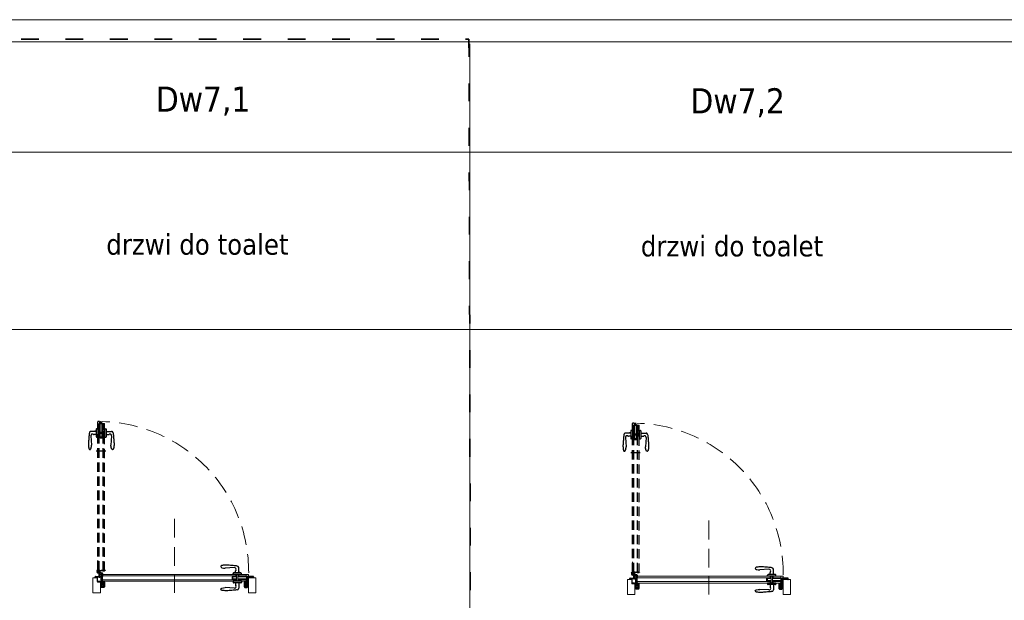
# Model space of a CAD drawing. Header units: millimetres. Extents: x 23192 to 149900, y -396339 to -79279.
# Tile 80 of 136: x 73725 to 74390, y -210551 to -210159. Entities that reach past the tile are written whole.
import ezdxf

# ---------------------------------------------------------------- set-up
doc = ezdxf.new("R2010")
doc.units = ezdxf.units.MM
for name, pattern in [('ACAD_ISO03W100', [30, 12, -18]), ('CENTER', [0.6, 0.375, -0.075, 0.075, -0.075]), ('DASHED', [19.05, 12.7, -6.35]), ('HIDDENX2', [19.05, 12.7, -6.35])]:
    doc.linetypes.add(name, pattern=pattern)
doc.layers.get('0').update_dxf_attribs({"lineweight": 0})
for name, color, linetype, lineweight in [('! Ślusarka opisy', 2, 'Continuous', 15), ('0_LEGENDA', 7, 'Continuous', 13), ('Drzwi - hatch', 8, 'Continuous', 5), ('Drzwi KRAWĘDZIE', 7, 'Continuous', 20)]:
    doc.layers.add(name, color=color, linetype=linetype, lineweight=lineweight)
for name, color, linetype in [('!! ASSA ABLOY', 2, 'Continuous'), ('A_drzwi', 3, 'Continuous'), ('Drzwi - klamki', 150, 'Continuous'), ('Drzwi PRZER-DUŻA', 240, 'DASHED'), ('GRUBA', 4, 'Continuous'), ('GRUBA-2', 210, 'Continuous'), ('zawias', 7, 'Continuous')]:
    doc.layers.add(name, color=color, linetype=linetype)
doc.styles.add('ARIAL', font='tahoma.ttf')

# ---------------------------------------------------------------- blocks, each defined once
blk = doc.blocks.new('Dw18')
at = {"layer": 'Drzwi - hatch'}
h = blk.add_hatch(dxfattribs=at)
h.set_pattern_fill('AR-CONC', color=256, scale=0.003, angle=180)
h.set_pattern_definition([(230, (12478.00603, 7127.26127), (-0.546554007, 0.047817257), [0.05715, -0.62865]), (175, (12478.00603, 7127.26127), (0.10573026, -0.57317054), [0.04572, -0.50292175]), (280.451445, (12477.9605, 7127.26525), (-0.44082374, -0.525353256), [0.04857003, -0.53427073]), (226.1842, (12478.006, 7127.1089), (-0.81323712, 0.12612698), [0.085725, -0.942975]), (276.635558, (12477.9383, 7127.1194), (-0.7122124, -0.74227837), [0.07285507, -0.80140682]), (171.18415, (12478.006, 7127.1089), (-0.7122124, -0.74227837), [0.0685799, -0.7543792]), (201, (12477.92983, 7127.14697), (-0.454843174, 0.306795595), [0.05715, -0.62865]), (146, (12477.92983, 7127.14697), (-0.185406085, -0.5525639), [0.04572, -0.50292]), (251.451445, (12477.89193, 7127.17254), (-0.64024926, -0.24576831), [0.04857003, -0.53426981]), (217.5, (12478.00603, 7127.26127), (-0.00926581, -0.253665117), [0, -0.496824, 0, -0.51054, 0, -0.504825]), (187.5, (12478.00603, 7127.26127), (-0.200458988, -0.300541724), [0, -0.291084, 0, -0.485394, 0, -0.192405]), (147.5, (12478.17596, 7127.26127), (-0.406771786, 0.017186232), [0, -0.1905, 0, -0.59436, 0, -0.78867]), (137.5, (12478.25216, 7127.26127), (-0.444387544, -0.076279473), [0, -0.24765, 0, -0.394716, 0, -0.56007])])
h.paths.add_polyline_path([(11935.4, 3708.39), (11935.9, 3708.39), (11935.9, 3708.95), (11936.08, 3708.95), (11936.08, 3708.39, 0.414214), (11936.24, 3708.23), (11937.81, 3708.23, 0.414214), (11937.97, 3708.39), (11937.97, 3711.58, 1), (11937.78, 3711.58), (11937.78, 3710.91, -0.414214), (11937.44, 3710.57), (11936.26, 3710.57, -0.414214), (11935.92, 3710.91), (11935.92, 3711.77), (11935.12, 3711.77), (11935.12, 3711.97), (11933.52, 3711.97), (11933.52, 3715.27), (11932.24, 3715.27, 0.414214), (11932.08, 3715.11), (11932.08, 3714.55), (11933.4, 3714.55), (11933.4, 3711.55), (11935.4, 3711.55)])
h = blk.add_hatch(dxfattribs=at)
h.set_pattern_fill('AR-CONC', color=256, scale=0.003, angle=180)
h.set_pattern_definition([(230, (12264.63307, 7185.49248), (-0.546554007, 0.047817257), [0.05715, -0.62865]), (175, (12264.63307, 7185.4925), (0.10573026, -0.57317054), [0.04572, -0.50292175]), (280.451445, (12264.5875, 7185.49646), (-0.44082374, -0.525353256), [0.04857003, -0.53427073]), (226.1842, (12264.6331, 7185.3401), (-0.81323712, 0.12612698), [0.085725, -0.942975]), (276.635558, (12264.5653, 7185.3506), (-0.7122124, -0.74227837), [0.07285507, -0.80140682]), (171.18415, (12264.6331, 7185.3401), (-0.7122124, -0.74227837), [0.0685799, -0.7543792]), (201, (12264.55687, 7185.37818), (-0.454843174, 0.306795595), [0.05715, -0.62865]), (146, (12264.55687, 7185.3782), (-0.185406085, -0.5525639), [0.04572, -0.50292]), (251.451445, (12264.51897, 7185.40374), (-0.64024926, -0.24576831), [0.04857003, -0.53426981]), (217.5, (12264.63307, 7185.49248), (-0.00926581, -0.253665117), [0, -0.496824, 0, -0.51054, 0, -0.504825]), (187.5, (12264.63307, 7185.49248), (-0.200458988, -0.300541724), [0, -0.291084, 0, -0.485394, 0, -0.192405]), (147.5, (12264.803, 7185.49248), (-0.406771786, 0.017186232), [0, -0.1905, 0, -0.59436, 0, -0.78867]), (137.5, (12264.8792, 7185.49248), (-0.444387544, -0.076279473), [0, -0.24765, 0, -0.394716, 0, -0.56007])])
h.paths.add_polyline_path([(12032.83, 3708.39, 0.414214), (12032.99, 3708.23), (12034.56, 3708.23, 0.414214), (12034.72, 3708.39), (12034.72, 3708.95), (12034.9, 3708.95), (12034.9, 3708.39), (12035.4, 3708.39), (12035.4, 3714.55), (12035.4, 3715.27), (12035.04, 3715.27, 0.414214), (12034.88, 3715.11), (12034.88, 3710.91, -0.414214), (12034.54, 3710.57), (12033.36, 3710.57, -0.414214), (12033.02, 3710.91), (12033.02, 3711.58, 1), (12032.83, 3711.58)])
h.paths.add_polyline_path([(12035.4, 3714.55), (12038.72, 3714.55), (12038.72, 3715.11, 0.414214), (12038.56, 3715.27), (12036.1, 3715.27), (12035.4, 3715.27)])
at = {"layer": '! Ślusarka opisy', "linetype": 'HIDDENX2'}
blk.add_lwpolyline([(11985.4, 3754.35), (11985.4, 3704.35)], dxfattribs=at)
at = {"layer": '! Ślusarka opisy', "color": 8, "linetype": 'HIDDENX2'}
blk.add_arc((11934.05, 3718.56), 101.49, 359.56755, 88.55343, dxfattribs=at)
at = {"linetype": 'CENTER', "ltscale": 0.5}
blk.add_line((11939.03, 3719.4), (11932.67, 3719.4), dxfattribs=at)
at = {"linetype": 'CENTER', "ltscale": 0.2}
for p, q in [((11935.25, 3718.56), (11932.85, 3718.56)), ((11934.05, 3717.36), (11934.05, 3719.76))]:
    blk.add_line(p, q, dxfattribs=at)
for p, q in [((11934.03, 3718.59), (11933.8, 3718.59)), ((11933.8, 3718.59), (11933.8, 3718.54)), ((11933.8, 3718.54), (11934.03, 3718.54)), ((11934.08, 3718.84), (11934.03, 3718.84)), ((11934.03, 3718.84), (11934.03, 3718.59)), ((11934.03, 3718.54), (11934.03, 3718.31)), ((11934.03, 3718.31), (11934.08, 3718.31)), ((11934.08, 3718.59), (11934.08, 3718.84)), ((11934.33, 3718.59), (11934.08, 3718.59)), ((11934.08, 3718.31), (11934.08, 3718.54)), ((11934.08, 3718.54), (11934.33, 3718.54)), ((11934.33, 3718.54), (11934.33, 3718.59))]:
    blk.add_line(p, q)
at = {"ltscale": 0.2}
for p, q in [((11934.05, 3717.91), (11936.4, 3717.91)), ((11936.4, 3717.56), (11934.05, 3717.56)), ((11934.81, 3717.91), (11934.55, 3718.14)), ((11934.7, 3714.66), (11934.7, 3717.56)), ((11935.05, 3717.36), (11934.7, 3717.36)), ((11935.05, 3718.56), (11935.05, 3717.91)), ((11935.05, 3717.56), (11935.05, 3714.66)), ((11935.3, 3718.66), (11935.3, 3717.91)), ((11936.5, 3715.46), (11936.5, 3717.46)), ((11936.85, 3717.46), (11936.85, 3715.46)), ((11935.05, 3714.66), (11934.7, 3714.66)), ((11936.85, 3715.46), (11936.5, 3715.46))]:
    blk.add_line(p, q, dxfattribs=at)
blk.add_circle((11934.05, 3718.56), 0.65, dxfattribs=at)
for centre, radius, start, end in [((11934.05, 3718.56), 1, 319.4584, 270), ((11936.4, 3717.46), 0.45, 0, 90), ((11936.4, 3717.46), 0.1, 0, 90)]:
    blk.add_arc(centre, radius, start, end, dxfattribs=at)
at = {"layer": 'A_drzwi', "linetype": 'ByBlock'}
blk.add_arc((11931.93, 3705.44), 95.53, 89.4002, 89.40516, dxfattribs=at)
at = {"layer": 'Drzwi - klamki', "ltscale": 0.2}
for p, q in [((12025.9, 3721.41), (12019.65, 3721.01)), ((12025, 3716.75), (12025, 3717.51)), ((12030.6, 3716.75), (12025, 3716.75)), ((12030.6, 3716.75), (12025, 3716.75)), ((12030.3, 3717.81), (12025.3, 3717.81)), ((12026.75, 3717.81), (12026.75, 3719.3)), ((12028.85, 3717.81), (12028.85, 3721.41)), ((12029.05, 3718.81), (12028.85, 3718.81)), ((12029.05, 3718.31), (12028.85, 3718.31)), ((12029.05, 3718.31), (12029.05, 3718.81)), ((12030.6, 3716.75), (12030.6, 3717.51)), ((12030.6, 3712.15), (12025, 3712.15)), ((12025, 3712.15), (12025, 3711.39)), ((12030.3, 3711.09), (12025.3, 3711.09)), ((12026.75, 3711.09), (12026.75, 3709.61)), ((12028.85, 3711.09), (12028.85, 3707.49)), ((12030.6, 3712.15), (12030.6, 3711.39)), ((12025.9, 3707.5), (12019.65, 3707.89))]:
    blk.add_line(p, q, dxfattribs=at)
at = {"layer": 'Drzwi - klamki'}
for p, q in [((11936.1, 3713.25), (11936.3, 3713.25)), ((11936.1, 3712.25), (11936.1, 3713.25)), ((11936.1, 3713.25), (11936.3, 3713.05)), ((11936.2, 3713.25), (11936.1, 3713.16)), ((11936.3, 3713.25), (11936.1, 3713.06)), ((11936.1, 3713.16), (11936.3, 3712.96)), ((11936.3, 3713.16), (11936.1, 3712.96)), ((11936.1, 3713.06), (11936.3, 3712.86)), ((11936.3, 3713.06), (11936.1, 3712.86)), ((11936.1, 3712.96), (11936.3, 3712.76)), ((11936.3, 3712.96), (11936.1, 3712.76)), ((11936.1, 3712.86), (11936.3, 3712.66)), ((11936.3, 3712.86), (11936.1, 3712.66)), ((11936.1, 3712.76), (11936.3, 3712.56)), ((11936.3, 3712.76), (11936.1, 3712.56)), ((11936.1, 3712.66), (11936.3, 3712.46)), ((11936.3, 3712.66), (11936.1, 3712.46)), ((11936.3, 3712.57), (11936.1, 3712.37)), ((11936.1, 3712.56), (11936.3, 3712.36)), ((11936.3, 3712.47), (11936.1, 3712.27)), ((11936.1, 3712.46), (11936.3, 3712.26)), ((11936.1, 3712.37), (11936.21, 3712.25)), ((11936.1, 3712.27), (11936.12, 3712.25)), ((11936.3, 3712.25), (11936.1, 3712.25)), ((11936.3, 3711.35), (11936.12, 3711.54)), ((11936.3, 3711.05), (11936.12, 3711.24)), ((11936.29, 3710.77), (11936.12, 3710.94)), ((11936.3, 3712.37), (11936.19, 3712.25)), ((11936.3, 3711.5), (11936.19, 3711.61)), ((11936.3, 3711.2), (11936.19, 3711.31)), ((11936.3, 3710.9), (11936.19, 3711.01)), ((11936.2, 3713.25), (11936.3, 3713.15)), ((11936.3, 3712.27), (11936.29, 3712.25)), ((11936.3, 3713.25), (11936.3, 3712.25)), ((11936.3, 3713.25), (11936.3, 3713.25)), ((11936.3, 3711.5), (11936.32, 3711.55)), ((11936.3, 3711.35), (11936.3, 3711.2)), ((11936.3, 3711.05), (11936.3, 3710.9)), ((11936.32, 3711.55), (11936.73, 3711.55)), ((11936.32, 3710.75), (11937.45, 3710.75)), ((11936.4, 3711.45), (11936.4, 3711.25)), ((11936.4, 3711.45), (11936.73, 3711.45)), ((11936.4, 3711.25), (11936.87, 3711.14)), ((11936.4, 3711.15), (11936.89, 3711.03)), ((11936.4, 3711.15), (11936.4, 3710.85)), ((11936.4, 3710.85), (11937.35, 3710.85)), ((11936.78, 3711.61), (11936.74, 3711.99)), ((11937.17, 3712.1), (11936.84, 3712.1)), ((11936.88, 3711.62), (11936.85, 3711.96)), ((11936.87, 3711.14), (11937.37, 3711.5)), ((11937.15, 3712), (11936.89, 3712)), ((11936.89, 3711.03), (11937.35, 3711.36)), ((11937.35, 3711.36), (11937.35, 3710.85)), ((11937.45, 3711.35), (11937.45, 3711.22)), ((11937.45, 3711.22), (11937.52, 3711.28)), ((11937.45, 3711.07), (11937.59, 3711.21)), ((11937.45, 3711.07), (11937.45, 3710.9)), ((11937.45, 3710.9), (11937.52, 3710.96)), ((11937.45, 3710.75), (11937.59, 3710.89)), ((11937.53, 3711.4), (11937.6, 3711.36)), ((11937.6, 3711.55), (11937.62, 3711.7)), ((12033.2, 3711.55), (12033.19, 3711.7)), ((12033.28, 3711.4), (12033.2, 3711.36)), ((12033.35, 3711.07), (12033.22, 3711.21)), ((12033.35, 3710.75), (12033.22, 3710.89)), ((12033.35, 3711.22), (12033.29, 3711.28)), ((12033.35, 3710.9), (12033.29, 3710.96)), ((12033.35, 3711.35), (12033.35, 3711.22)), ((12033.35, 3711.07), (12033.35, 3710.9)), ((12034.48, 3710.75), (12033.35, 3710.75)), ((12033.94, 3711.14), (12033.43, 3711.5)), ((12033.92, 3711.03), (12033.45, 3711.36)), ((12033.45, 3711.36), (12033.45, 3710.85)), ((12034.4, 3710.85), (12033.45, 3710.85)), ((12033.64, 3712.1), (12033.96, 3712.1)), ((12033.66, 3712), (12033.92, 3712)), ((12034.4, 3711.15), (12033.92, 3711.03)), ((12033.93, 3711.62), (12033.96, 3711.96)), ((12034.4, 3711.25), (12033.94, 3711.14)), ((12034.03, 3711.61), (12034.06, 3711.99)), ((12034.48, 3711.55), (12034.08, 3711.55)), ((12034.4, 3711.45), (12034.08, 3711.45)), ((12034.4, 3711.45), (12034.4, 3711.25)), ((12034.4, 3711.15), (12034.4, 3710.85)), ((12034.5, 3711.5), (12034.48, 3711.55)), ((12034.7, 3713.25), (12034.5, 3713.25)), ((12034.5, 3713.25), (12034.5, 3712.25)), ((12034.7, 3713.25), (12034.5, 3713.05)), ((12034.61, 3713.25), (12034.5, 3713.15)), ((12034.51, 3713.25), (12034.5, 3713.25)), ((12034.7, 3713.16), (12034.5, 3712.96)), ((12034.5, 3713.16), (12034.7, 3712.96)), ((12034.7, 3713.06), (12034.5, 3712.86)), ((12034.5, 3713.06), (12034.7, 3712.86)), ((12034.7, 3712.96), (12034.5, 3712.76)), ((12034.5, 3712.96), (12034.7, 3712.76)), ((12034.7, 3712.86), (12034.5, 3712.66)), ((12034.5, 3712.86), (12034.7, 3712.66)), ((12034.7, 3712.76), (12034.5, 3712.56)), ((12034.5, 3712.76), (12034.7, 3712.56)), ((12034.7, 3712.66), (12034.5, 3712.46)), ((12034.5, 3712.66), (12034.7, 3712.46)), ((12034.5, 3712.57), (12034.7, 3712.37)), ((12034.7, 3712.56), (12034.5, 3712.36)), ((12034.5, 3712.47), (12034.7, 3712.27)), ((12034.7, 3712.46), (12034.5, 3712.26)), ((12034.5, 3712.37), (12034.62, 3712.25)), ((12034.5, 3712.27), (12034.52, 3712.25)), ((12034.5, 3712.25), (12034.7, 3712.25)), ((12034.5, 3711.5), (12034.62, 3711.61)), ((12034.5, 3711.35), (12034.69, 3711.54)), ((12034.5, 3711.35), (12034.5, 3711.2)), ((12034.5, 3711.2), (12034.62, 3711.31)), ((12034.5, 3711.05), (12034.69, 3711.24)), ((12034.5, 3711.05), (12034.5, 3710.9)), ((12034.5, 3710.9), (12034.62, 3711.01)), ((12034.51, 3713.25), (12034.7, 3713.06)), ((12034.52, 3710.77), (12034.69, 3710.94)), ((12034.7, 3712.37), (12034.59, 3712.25)), ((12034.61, 3713.25), (12034.7, 3713.16)), ((12034.7, 3712.27), (12034.69, 3712.25)), ((12034.7, 3712.25), (12034.7, 3713.25))]:
    blk.add_line(p, q, dxfattribs=at)
at = {"layer": 'Drzwi - klamki', "ltscale": 0.2}
for centre, radius, start, end in [((12017.39, 3722.06), 0.74, 108.92464, 180), ((12027.8, 3721.41), 1.05, 0, 90), ((12025.3, 3717.51), 0.3, 90, 180), ((12026, 3720.36), 1.05, 328.61185, 95.46502), ((12027.75, 3719.3), 1, 148.61185, 180), ((12030.3, 3717.51), 0.3, 0, 90), ((12025.3, 3711.39), 0.3, 180, 270), ((12026, 3708.54), 1.05, 264.53498, 31.38815), ((12027.75, 3709.61), 1, 180, 211.38815), ((12030.3, 3711.39), 0.3, 270, 0), ((12017.39, 3706.84), 0.74, 180, 251.07536), ((12027.8, 3707.49), 1.05, 270, 0)]:
    blk.add_arc(centre, radius, start, end, dxfattribs=at)
at = {"layer": 'Drzwi - klamki'}
for centre, radius, start, end in [((11936.15, 3711.58), 0.05, 45, 180), ((11936.15, 3711.58), 0.05, 180, 225), ((11936.15, 3711.28), 0.05, 45, 180), ((11936.15, 3711.28), 0.05, 180, 225), ((11936.15, 3710.98), 0.05, 45, 180), ((11936.15, 3710.98), 0.05, 180, 225), ((11936.32, 3710.8), 0.05, 225, 270), ((11936.73, 3711.6), 0.15, 270, 5.56341), ((11936.73, 3711.6), 0.05, 270, 5.56341), ((11936.84, 3712), 0.1, 90, 179.58751), ((11936.89, 3712), 0.15, 179.58751, 185.56341), ((11936.89, 3711.96), 0.04, 90, 185.56341), ((11937.15, 3711.9), 0.1, 69.87884, 90), ((11937.17, 3712), 0.1, 71.01553, 90), ((11936.87, 3711.14), 0.919, 57.55941, 69.87884), ((11936.87, 3711.14), 1.02, 49.45857, 71.01553), ((11937.23, 3711.7), 0.25, 305.62394, 57.55941), ((11937.5, 3711.35), 0.05, 63.42534, 180), ((11937.55, 3711.24), 0.05, 0, 135), ((11937.55, 3710.93), 0.05, 0, 135), ((11937.37, 3711.72), 0.25, 354.4299, 49.45857), ((11937.55, 3711.24), 0.05, 315, 0), ((11937.55, 3710.93), 0.05, 315, 0), ((12033.44, 3711.72), 0.25, 130.54143, 185.5701), ((12033.25, 3711.24), 0.05, 45, 180), ((12033.25, 3711.24), 0.05, 180, 225), ((12033.25, 3710.93), 0.05, 45, 180), ((12033.25, 3710.93), 0.05, 180, 225), ((12033.94, 3711.14), 1.02, 108.98447, 130.54143), ((12033.3, 3711.35), 0.05, 0, 116.57466), ((12033.58, 3711.7), 0.25, 122.44059, 234.37606), ((12033.94, 3711.14), 0.919, 110.12116, 122.44059), ((12033.64, 3712), 0.1, 90, 108.98447), ((12033.66, 3711.9), 0.1, 90, 110.12116), ((12033.92, 3711.96), 0.04, 354.43659, 90), ((12034.08, 3711.6), 0.15, 174.43659, 270), ((12033.96, 3712), 0.1, 0.41249, 90), ((12034.08, 3711.6), 0.05, 174.43659, 270), ((12033.91, 3712), 0.15, 354.43659, 0.41249), ((12034.48, 3710.8), 0.05, 270, 315), ((12034.65, 3711.58), 0.05, 0, 135), ((12034.65, 3711.28), 0.05, 0, 135), ((12034.65, 3710.98), 0.05, 0, 135), ((12034.65, 3711.58), 0.05, 315, 0), ((12034.65, 3711.28), 0.05, 315, 0), ((12034.65, 3710.98), 0.05, 315, 0)]:
    blk.add_arc(centre, radius, start, end, dxfattribs=at)
at = {"layer": 'Drzwi - klamki', "ltscale": 0.2}
blk.add_ellipse((12019.65, 3722.06), major_axis=(3, 0), ratio=0.347016, start_param=3.132997, end_param=4.712389, dxfattribs=at)
at = {"layer": 'Drzwi - klamki', "ltscale": 0.2, "extrusion": (0, 0, -1)}
blk.add_ellipse((12019.65, 3706.85), major_axis=(3, 0), ratio=0.347016, start_param=3.132997, end_param=4.712389, dxfattribs=at)
at = {"layer": 'Drzwi - klamki', "ltscale": 0.2}
for points in [[(12027.8, 3722.46), (12026.75, 3722.61), (12023.2, 3722.91), (12019.65, 3723.1), (12017.15, 3722.76)], [(12027.8, 3706.44), (12026.75, 3706.29), (12023.2, 3705.99), (12019.65, 3705.81), (12017.15, 3706.14)]]:
    blk.add_spline(points, degree=3, dxfattribs=at)
at = {"layer": 'Drzwi KRAWĘDZIE'}
for p, q in [((11933.7, 3717.9), (11933.7, 3726.36)), ((11933.7, 3719.4), (11938.2, 3719.4)), ((11933.8, 3717.8), (11934.7, 3717.8)), ((11934.7, 3719.3), (11937, 3719.3)), ((11934.7, 3717.8), (11934.7, 3719)), ((11935.4, 3716.75), (12035.4, 3716.75)), ((11936.9, 3716.75), (11936.9, 3712.15)), ((11936.9, 3715.75), (12026.8, 3715.75)), ((11937, 3719), (11937, 3719.3)), ((11937, 3719), (11938.2, 3719)), ((12026.8, 3715.28), (12026.8, 3716.75)), ((12027.4, 3712.16), (12027.4, 3716.75)), ((12028.2, 3712.16), (12028.2, 3716.75)), ((12028.8, 3715.28), (12028.8, 3716.75)), ((12028.8, 3715.75), (12033.9, 3715.75)), ((12033.9, 3716.75), (12033.9, 3715.28)), ((12035.5, 3715.55), (12035.5, 3716.65)), ((11933.4, 3711.55), (11933.4, 3714.55)), ((11935.4, 3711.55), (11933.4, 3711.55)), ((11936.8, 3713.45), (11936.5, 3713.45)), ((11936.5, 3712.25), (11936.5, 3713.45)), ((11936.6, 3712.15), (12034.2, 3712.15)), ((11936.9, 3713.15), (12026.8, 3713.15)), ((12024.3, 3713.68), (12024.3, 3715.28)), ((12024.3, 3715.28), (12027.4, 3715.28)), ((12024.3, 3713.68), (12027.4, 3713.68)), ((12024.89, 3713.78), (12024.89, 3715.18)), ((12024.89, 3715.18), (12024.89, 3713.78)), ((12024.89, 3715.18), (12027.4, 3715.18)), ((12024.89, 3713.78), (12027.4, 3713.78)), ((12026.8, 3712.16), (12026.8, 3713.67)), ((12028.2, 3715.28), (12034.01, 3715.28)), ((12028.2, 3715.18), (12034.01, 3715.18)), ((12028.2, 3713.78), (12034.01, 3713.78)), ((12028.2, 3713.68), (12034.01, 3713.68)), ((12028.8, 3712.16), (12028.8, 3713.67)), ((12028.8, 3713.15), (12033.9, 3713.15)), ((12033.9, 3713.68), (12033.9, 3712.15)), ((12034.01, 3713.5), (12034.01, 3715.45)), ((12034.01, 3715.45), (12034.3, 3715.45)), ((12034.3, 3715.45), (12034.01, 3715.45)), ((12034.3, 3713.5), (12034.01, 3713.5)), ((12035.5, 3715.55), (12034.3, 3715.55)), ((12034.3, 3715.55), (12034.3, 3712.47)), ((12034.3, 3715.55), (12034.3, 3712.25)), ((12034.3, 3713.5), (12034.3, 3715.45)), ((12034.3, 3713.5), (12034.3, 3715.45)), ((12034.31, 3715.06), (12035.31, 3715.06)), ((12034.31, 3715.06), (12035.5, 3715.06)), ((12034.31, 3713.91), (12035.5, 3714.76)), ((12034.31, 3714.76), (12035.5, 3714.76)), ((12034.7, 3715.06), (12034.9, 3715.06)), ((12035.5, 3715.06), (12035.5, 3714.76)), ((11935.9, 3708.39), (11935.4, 3708.39)), ((12034.9, 3708.39), (12035.4, 3708.39))]:
    blk.add_line(p, q, dxfattribs=at)
blk.add_lwpolyline([(11935.4, 3711.55), (11935.4, 3704.35), (11930.4, 3704.35), (11930.4, 3714.55), (11933.4, 3714.55)], dxfattribs=at)
blk.add_lwpolyline([(12040.4, 3714.55), (12035.4, 3714.55), (12035.4, 3704.35), (12040.4, 3704.35)], close=True, dxfattribs=at)
for centre, start, end in [((11933.8, 3717.9), 180, 270), ((11938.2, 3719.1), 270, 0), ((12035.4, 3716.65), 0, 90), ((11936.6, 3712.25), 180, 270), ((12034.2, 3712.25), 270, 0)]:
    blk.add_arc(centre, 0.1, start, end, dxfattribs=at)
at = {"layer": 'Drzwi KRAWĘDZIE', "ltscale": 0.2}
blk.add_arc((11935.4, 3716.65), 0.1, 90, 180, dxfattribs=at)
at = {"layer": 'Drzwi PRZER-DUŻA', "ltscale": 0.5}
for p, q in [((11933.7, 3719.4), (11933.7, 3819.9)), ((11938.3, 3719.1), (11938.3, 3818.7)), ((11934.7, 3719.4), (11934.7, 3811.31)), ((11937.2, 3719.4), (11937.2, 3811.31))]:
    blk.add_line(p, q, dxfattribs=at)
at = {"layer": 'Drzwi PRZER-DUŻA'}
for p, q in [((11933.7, 3818.4), (11935.18, 3818.4)), ((11934.9, 3820), (11933.8, 3820)), ((11934.7, 3813.31), (11934.7, 3818.4)), ((11934.9, 3820), (11934.9, 3818.8)), ((11934.9, 3818.8), (11937.99, 3818.8)), ((11934.9, 3818.8), (11938.2, 3818.8)), ((11935, 3818.8), (11935, 3818.51)), ((11935, 3818.51), (11935, 3818.8)), ((11936.95, 3818.8), (11935, 3818.8)), ((11936.95, 3818.8), (11935, 3818.8)), ((11936.95, 3818.51), (11935, 3818.51)), ((11935.18, 3812.71), (11935.18, 3818.51)), ((11935.28, 3812.71), (11935.28, 3818.51)), ((11935.4, 3818.81), (11935.4, 3820)), ((11935.4, 3820), (11935.7, 3820)), ((11935.4, 3818.81), (11935.4, 3819.81)), ((11935.7, 3818.81), (11935.7, 3820)), ((11936.55, 3818.81), (11935.7, 3820)), ((11936.68, 3812.71), (11936.68, 3818.51)), ((11936.78, 3812.71), (11936.78, 3818.51)), ((11936.78, 3818.4), (11938.3, 3818.4)), ((11936.95, 3818.8), (11936.95, 3818.51)), ((11937.3, 3813.31), (11937.3, 3818.4)), ((11932.64, 3813.35), (11929.04, 3813.35)), ((11929.05, 3810.4), (11929.44, 3804.15)), ((11932.64, 3811.25), (11931.16, 3811.25)), ((11931.64, 3813.55), (11931.64, 3813.35)), ((11932.14, 3813.55), (11931.64, 3813.55)), ((11932.14, 3813.55), (11932.14, 3813.35)), ((11932.64, 3814.8), (11932.64, 3809.8)), ((11933.7, 3815.1), (11932.94, 3815.1)), ((11933.7, 3809.5), (11932.94, 3809.5)), ((11933.7, 3815.1), (11933.7, 3809.5)), ((11933.7, 3815.1), (11933.7, 3809.5)), ((11935.18, 3813.31), (11933.7, 3813.31)), ((11938.3, 3812.71), (11933.7, 3812.71)), ((11938.3, 3811.91), (11933.7, 3811.91)), ((11935.18, 3811.31), (11933.7, 3811.31)), ((11935.18, 3808.8), (11935.18, 3811.91)), ((11936.78, 3808.8), (11935.18, 3808.8)), ((11935.28, 3809.39), (11935.28, 3811.91)), ((11935.28, 3809.39), (11936.68, 3809.39)), ((11936.68, 3809.39), (11935.28, 3809.39)), ((11936.68, 3809.39), (11936.68, 3811.91)), ((11936.78, 3808.8), (11936.78, 3811.91)), ((11938.3, 3813.31), (11936.79, 3813.31)), ((11938.3, 3811.31), (11936.79, 3811.31)), ((11938.3, 3815.1), (11939.06, 3815.1)), ((11938.3, 3815.1), (11938.3, 3809.5)), ((11938.3, 3809.5), (11939.06, 3809.5)), ((11939.36, 3814.8), (11939.36, 3809.8)), ((11939.36, 3813.35), (11942.96, 3813.35)), ((11939.36, 3811.25), (11940.85, 3811.25)), ((11942.96, 3810.4), (11942.56, 3804.15)), ((11939.03, 3800.11), (11932.67, 3800.11))]:
    blk.add_line(p, q, dxfattribs=at)
for centre, radius, start, end in [((11933.8, 3819.9), 0.1, 90, 180), ((11938.2, 3818.7), 0.1, 0, 90), ((11929.04, 3812.3), 1.05, 90, 180), ((11930.09, 3810.5), 1.05, 58.61185, 185.46502), ((11931.16, 3812.25), 1, 238.61185, 270), ((11932.94, 3814.8), 0.3, 90, 180), ((11932.94, 3809.8), 0.3, 180, 270), ((11939.06, 3814.8), 0.3, 0, 90), ((11939.06, 3809.8), 0.3, 270, 0), ((11940.85, 3812.25), 1, 270, 301.38815), ((11941.91, 3810.5), 1.05, 354.53498, 121.38815), ((11942.96, 3812.3), 1.05, 0, 90), ((11928.39, 3801.89), 0.74, 198.92464, 270), ((11943.61, 3801.89), 0.74, 270, 341.07536)]:
    blk.add_arc(centre, radius, start, end, dxfattribs=at)
blk.add_ellipse((11928.4, 3804.15), major_axis=(0, -3), ratio=0.347016, start_param=-0.008595, end_param=1.570796, dxfattribs=at)
at = {"layer": 'Drzwi PRZER-DUŻA', "extrusion": (0, 0, -1)}
blk.add_ellipse((11943.6, 3804.15), major_axis=(0, -3), ratio=0.347016, start_param=-0.008595, end_param=1.570796, dxfattribs=at)
at = {"layer": 'Drzwi PRZER-DUŻA'}
for points in [[(11927.99, 3812.3), (11927.84, 3811.25), (11927.54, 3807.7), (11927.36, 3804.15), (11927.69, 3801.65)], [(11944.01, 3812.3), (11944.16, 3811.25), (11944.46, 3807.7), (11944.65, 3804.15), (11944.31, 3801.65)]]:
    blk.add_spline(points, degree=3, dxfattribs=at)
at = {"layer": 'GRUBA', "ltscale": 0.2}
for p, q in [((11931.9, 3714.55), (11931.9, 3715.11)), ((11932.08, 3714.55), (11931.9, 3714.55)), ((11932.08, 3715.11), (11932.08, 3714.55)), ((11932.24, 3715.45), (11935.76, 3715.45)), ((11934.7, 3715.27), (11932.24, 3715.27)), ((11935.76, 3715.27), (11934.7, 3715.27)), ((11935.92, 3710.91), (11935.92, 3715.11)), ((11936.1, 3715.11), (11936.1, 3714.65)), ((11936.1, 3714.65), (11936.1, 3710.91)), ((11936.26, 3710.75), (11937.44, 3710.75)), ((11937.44, 3710.57), (11936.26, 3710.57)), ((11937.6, 3710.91), (11937.6, 3711.58)), ((11937.78, 3711.58), (11937.78, 3710.91)), ((11937.97, 3708.39), (11937.97, 3711.58)), ((11938.15, 3711.58), (11938.15, 3708.39)), ((12032.65, 3711.58), (12032.65, 3708.39)), ((12032.83, 3708.39), (12032.83, 3711.58)), ((12033.02, 3711.58), (12033.02, 3710.91)), ((12033.2, 3710.91), (12033.2, 3711.58)), ((12034.54, 3710.75), (12033.36, 3710.75)), ((12033.36, 3710.57), (12034.54, 3710.57)), ((12034.7, 3715.11), (12034.7, 3714.65)), ((12034.7, 3714.65), (12034.7, 3710.91)), ((12034.88, 3710.91), (12034.88, 3715.11)), ((12038.56, 3715.45), (12035.04, 3715.45)), ((12035.04, 3715.27), (12036.1, 3715.27)), ((12036.1, 3715.27), (12038.56, 3715.27)), ((12038.72, 3715.11), (12038.72, 3714.55)), ((12038.72, 3714.55), (12038.9, 3714.55)), ((12038.9, 3714.55), (12038.9, 3715.11)), ((11935.9, 3708.39), (11935.9, 3708.95)), ((11935.9, 3708.95), (11936.08, 3708.95)), ((11936.08, 3708.95), (11936.08, 3708.39)), ((11936.24, 3708.23), (11937.81, 3708.23)), ((11937.81, 3708.05), (11936.24, 3708.05)), ((12034.56, 3708.23), (12032.99, 3708.23)), ((12032.99, 3708.05), (12034.56, 3708.05)), ((12034.9, 3708.95), (12034.72, 3708.95)), ((12034.72, 3708.95), (12034.72, 3708.39)), ((12034.9, 3708.39), (12034.9, 3708.95))]:
    blk.add_line(p, q, dxfattribs=at)
at = {"layer": 'GRUBA'}
for p, q in [((11934.45, 3715.27), (11934.45, 3715.45)), ((11934.45, 3715.45), (11935.45, 3715.45)), ((11934.7, 3715.27), (11934.45, 3715.27)), ((11935.45, 3715.27), (11935.05, 3715.27)), ((11935.45, 3715.45), (11935.45, 3715.27)), ((11935.92, 3714.45), (11936.1, 3714.45)), ((11935.92, 3713.05), (11935.92, 3714.45)), ((11936.1, 3713.05), (11935.92, 3713.05)), ((11936.1, 3714.45), (11936.1, 3713.05))]:
    blk.add_line(p, q, dxfattribs=at)
at = {"layer": 'GRUBA', "ltscale": 0.2}
for centre, radius, start, end in [((11932.24, 3715.11), 0.34, 90, 180), ((11932.24, 3715.11), 0.16, 90, 180), ((11935.76, 3715.11), 0.34, 0, 90), ((11935.76, 3715.11), 0.16, 0, 90), ((11935.76, 3715.11), 0.16, 0, 90), ((11936.26, 3710.91), 0.34, 180, 270), ((11936.26, 3710.91), 0.16, 180, 270), ((11937.44, 3710.91), 0.16, 270, 0), ((11937.44, 3710.91), 0.34, 270, 0), ((11937.88, 3711.58), 0.275, 0, 180), ((11937.88, 3711.58), 0.095, 0, 180), ((12032.93, 3711.58), 0.275, 0, 180), ((12032.93, 3711.58), 0.095, 0, 180), ((12033.36, 3710.91), 0.34, 180, 270), ((12033.36, 3710.91), 0.16, 180, 270), ((12034.54, 3710.91), 0.16, 270, 0), ((12034.54, 3710.91), 0.34, 270, 0), ((12035.04, 3715.11), 0.34, 90, 180), ((12035.04, 3715.11), 0.16, 90, 180), ((12038.56, 3715.11), 0.34, 0, 90), ((12038.56, 3715.11), 0.16, 0, 90), ((11936.24, 3708.39), 0.34, 180, 270), ((11936.24, 3708.39), 0.16, 180, 270), ((11937.81, 3708.39), 0.34, 270, 0), ((11937.81, 3708.39), 0.16, 270, 0), ((12032.99, 3708.39), 0.34, 180, 270), ((12032.99, 3708.39), 0.16, 180, 270), ((12034.56, 3708.39), 0.34, 270, 0), ((12034.56, 3708.39), 0.16, 270, 0)]:
    blk.add_arc(centre, radius, start, end, dxfattribs=at)
at = {"layer": 'GRUBA-2', "ltscale": 0.2}
blk.add_line((11936.85, 3713.45), (11936.5, 3713.45), dxfattribs=at)
at = {"layer": 'zawias', "ltscale": 0.2}
for p, q in [((11933.52, 3711.97), (11933.52, 3715.27)), ((11933.52, 3715.27), (11934.06, 3715.27)), ((11935.12, 3711.97), (11933.52, 3711.97)), ((11934.06, 3715.27), (11934.06, 3715.12)), ((11935.12, 3711.77), (11935.12, 3711.97)), ((11935.92, 3711.77), (11935.12, 3711.77)), ((11935.56, 3715.12), (11935.56, 3715.27)), ((11935.56, 3715.27), (11935.76, 3715.27)), ((11935.92, 3715.11), (11935.92, 3711.77))]:
    blk.add_line(p, q, dxfattribs=at)

msp = doc.modelspace()

# ---------------------------------------------------------------- linework, layer by layer
at = {"layer": '0_LEGENDA', "linetype": 'ByBlock', "ltscale": 5}
for p, q in [((74028.752, -211347.909), (74028.752, -210175.611)), ((67487.721, -210248.82), (76925.659, -210248.814)), ((67487.721, -210368.468), (76925.547, -210368.463))]:
    msp.add_line(p, q, dxfattribs=at)
at = {"layer": '0_LEGENDA'}
for points in [[(76925.743, -210159.522), (67472.722, -210159.421), (67475.781, -212469.617), (76943.365, -212469.693)], [(76929.162, -212454.649), (67490.781, -212454.652), (67487.721, -210174.456), (76925.729, -210174.459)]]:
    msp.add_lwpolyline(points, dxfattribs=at)
at = {"layer": '0_LEGENDA', "linetype": 'ACAD_ISO03W100', "lineweight": 35}
msp.add_lwpolyline([(73665.872, -210172.457), (74028.235, -210172.457), (74033.9, -212456.65), (73671.536, -212456.65)], close=True, dxfattribs=at)

# ---------------------------------------------------------------- block references
at = {"layer": '!! ASSA ABLOY'}
for p in [(61843.985, -214250.683), (62204.865, -214251.837)]:
    msp.add_blockref('Dw18', p, dxfattribs=at)

# ---------------------------------------------------------------- texts
at = {"layer": '0_LEGENDA', "linetype": 'ByBlock', "ltscale": 5, "width": 360, "attachment_point": 1, "style": 'ARIAL'}
for s, insert, char_height in [('\\pxqc;Dw7,1', (73668.755, -210204.538), 17), ('\\pxqc;Dw7,2', (74029.635, -210205.692), 17), ('\\pxi0.82088; drzwi do toalet  ', (73766.654, -210304.053), 14), ('\\pxi0.82088; drzwi do toalet  ', (74127.534, -210305.207), 14)]:
    msp.add_mtext(s, dxfattribs=dict(at, insert=insert, char_height=char_height))

doc.saveas('drawing.dxf')
